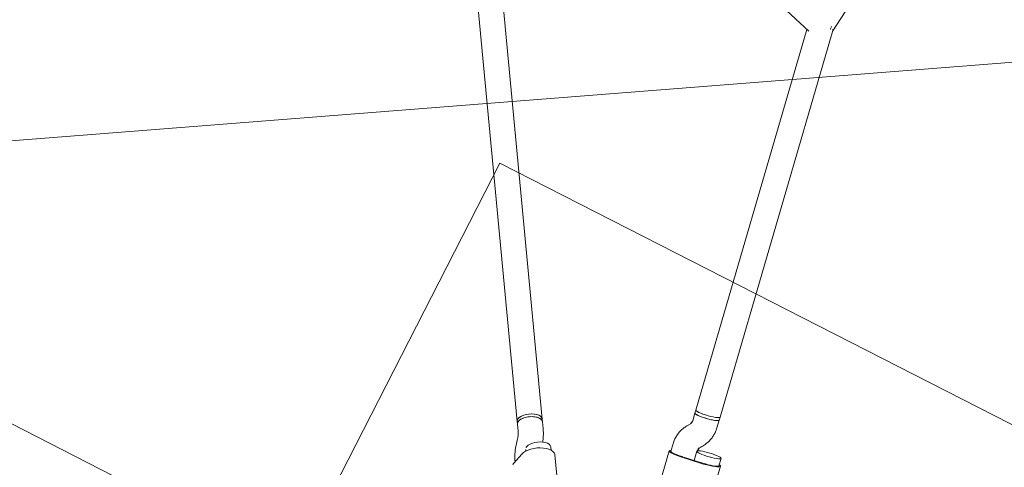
# Model space of a CAD drawing. Extents: x 5459245 to 5462690, y 5971016 to 5972523.
# Tile 109 of 198: x 5462452.663 to 5462453.287, y 5972211.459 to 5972211.743. Entities that reach past the tile are written whole.
import ezdxf

# ---------------------------------------------------------------- set-up
doc = ezdxf.new("R2010")
doc.units = 0
doc.layers.add('A_MAŁA ARCHITEKTURA', color=195, linetype='CONTINUOUS', lineweight=9)
doc.layers.add('ADT CCTV', color=102, linetype='CONTINUOUS')

# ---------------------------------------------------------------- blocks, each defined once
blk = doc.blocks.new('A$C43995eb0')
at = {"layer": 'A_MAŁA ARCHITEKTURA'}
for q in [(3092.12, 1481.29), (3692.12, 908.38)]:
    blk.add_line((3092.12, 908.38), q, dxfattribs=at)
at = {"layer": 'A_MAŁA ARCHITEKTURA', "linetype": 'Continuous'}
for p, q in [((3380.14, 1209.52), (3380.14, 390.59)), ((3227.92, 1125.75), (3199.67, 1120.35)), ((3199.9, 1119.36), (3195.05, 1118.43)), ((3172.08, 1105.99), (2921.21, 1058.06)), ((3174.03, 1106.36), (3172.08, 1105.99)), ((3178.91, 1107.29), (3174.03, 1106.36)), ((3205.1, 1096.9), (3203.14, 1108.61)), ((3205.63, 1096.55), (3203.66, 1108.26)), ((3194.9, 1103.38), (3193.8, 1104.14)), ((3197.77, 1102.84), (3197.63, 1102.81)), ((3198.05, 1102.71), (3203.94, 1103.84)), ((3205.76, 1087.04), (3233.99, 1092.43)), ((2927.99, 1043.07), (3175.09, 1090.27)), ((3175.09, 1090.27), (3177.03, 1090.64)), ((3177.03, 1090.64), (3181.91, 1091.58)), ((3184.65, 1091.01), (3185.75, 1090.25)), ((3200.64, 1087.1), (3205.52, 1088.03)), ((2921.26, 1058.07), (2742.53, 1075.11)), ((2850.06, 768.02), (2928.45, 1044.69)), ((3263.04, 1037.61), (3241.06, 1023.63)), ((3239.48, 1020.17), (3237.77, 1019.08)), ((3224.42, 1006.17), (2834.96, 758.41)), ((3225.89, 1007.11), (3224.42, 1006.17)), ((3229.57, 1009.45), (3225.89, 1007.11)), ((3246.36, 1005.58), (3247.23, 1006.14)), ((3244.04, 998.3), (3245.36, 998.6)), ((3257.49, 1002.88), (3250.05, 1004.77)), ((3256.27, 1003.05), (3256.43, 1003.15)), ((2841.27, 743.46), (3233.01, 992.67)), ((3233.01, 992.67), (3234.48, 993.61)), ((3234.48, 993.61), (3238.16, 995.95))]:
    blk.add_line(p, q, dxfattribs=at)
at = {"layer": 'A_MAŁA ARCHITEKTURA', "linetype": 'Continuous', "flags": 128}
for points in [[(3197.96, 1109.63), (3197.64, 1111.33), (3197.28, 1113), (3196.88, 1114.55), (3196.46, 1115.91), (3196.05, 1117.03), (3195.67, 1117.84), (3195.32, 1118.31), (3195.03, 1118.43), (3194.82, 1118.17), (3194.68, 1117.56), (3194.63, 1116.62), (3194.67, 1115.4), (3194.8, 1113.95), (3195.01, 1112.35), (3195.29, 1110.66), (3195.63, 1108.97), (3196.02, 1107.35), (3196.43, 1105.89), (3196.84, 1104.64), (3197.24, 1103.67), (3197.61, 1103.02), (3197.93, 1102.73), (3198.19, 1102.8), (3198.36, 1103.24), (3198.46, 1104.01), (3198.46, 1105.1), (3198.38, 1106.44), (3198.2, 1107.98), (3197.96, 1109.63)], [(3203.66, 1108.26), (3203.3, 1110.25), (3202.88, 1112.22), (3202.43, 1114.1), (3201.95, 1115.82), (3201.46, 1117.33), (3200.98, 1118.58), (3200.53, 1119.52), (3200.12, 1120.11), (3199.76, 1120.35), (3199.47, 1120.22), (3199.26, 1119.73), (3199.17, 1119.22)], [(3202.96, 1109.59), (3202.69, 1111.24), (3202.36, 1112.9), (3201.99, 1114.49), (3201.59, 1115.96), (3201.19, 1117.22), (3200.79, 1118.23), (3200.42, 1118.93), (3200.1, 1119.3), (3199.9, 1119.36)], [(3174.99, 1097.19), (3174.68, 1098.89), (3174.31, 1100.55), (3173.91, 1102.11), (3173.5, 1103.47), (3173.09, 1104.59), (3172.7, 1105.4), (3172.36, 1105.87), (3172.08, 1105.99)], [(3172.09, 1105.99), (3172.38, 1105.85), (3172.73, 1105.36), (3173.12, 1104.52), (3173.53, 1103.39), (3173.94, 1102.01), (3174.34, 1100.45), (3174.7, 1098.78), (3175.01, 1097.08), (3175.26, 1095.43), (3175.42, 1093.91), (3175.5, 1092.58), (3175.49, 1091.52), (3175.39, 1090.76), (3175.21, 1090.34), (3175.09, 1090.27)], [(3174.03, 1106.36), (3174.15, 1106.35), (3174.47, 1106.05), (3174.84, 1105.4), (3175.24, 1104.43), (3175.65, 1103.19), (3176.06, 1101.72), (3176.44, 1100.1), (3176.79, 1098.41), (3177.07, 1096.72), (3177.28, 1095.12), (3177.41, 1093.67), (3177.45, 1092.45), (3177.4, 1091.51), (3177.26, 1090.9), (3177.05, 1090.65), (3177.03, 1090.64)], [(3176.94, 1097.56), (3176.62, 1099.26), (3176.26, 1100.93), (3175.86, 1102.48), (3175.44, 1103.84), (3175.03, 1104.96), (3174.65, 1105.77), (3174.3, 1106.24), (3174.03, 1106.36)], [(3175.09, 1090.27), (3175.22, 1090.36), (3175.4, 1090.79), (3175.49, 1091.57), (3175.5, 1092.66), (3175.41, 1094), (3175.24, 1095.53), (3174.99, 1097.19)], [(3177.03, 1090.64), (3177.17, 1090.73), (3177.34, 1091.17), (3177.44, 1091.94), (3177.44, 1093.03), (3177.35, 1094.37), (3177.18, 1095.91), (3176.94, 1097.56)], [(3204.87, 1087.91), (3204.89, 1087.87), (3205.3, 1087.27), (3205.66, 1087.03), (3205.95, 1087.16), (3206.16, 1087.66), (3206.29, 1088.5), (3206.33, 1089.66), (3206.28, 1091.09), (3206.14, 1092.76), (3205.92, 1094.6), (3205.63, 1096.55)], [(3205.25, 1095.93), (3205.53, 1094.28), (3205.75, 1092.69), (3205.88, 1091.25), (3205.94, 1090.02), (3205.9, 1089.05), (3205.79, 1088.39), (3205.59, 1088.06), (3205.52, 1088.03)], [(2921.23, 1056.25), (2919.55, 1056.23), (2919.35, 1056.2)], [(3250.05, 1004.77), (3248.74, 1005.25), (3247.37, 1006.04), (3245.99, 1007.12), (3244.64, 1008.44), (3243.37, 1009.96), (3242.23, 1011.63), (3241.24, 1013.39), (3240.45, 1015.19), (3239.89, 1016.95), (3239.56, 1018.63), (3239.48, 1020.17), (3239.66, 1021.5), (3240.09, 1022.59), (3240.76, 1023.4), (3241.06, 1023.63)], [(3244.3, 1005.37), (3243.18, 1005.8), (3242.01, 1006.54), (3240.84, 1007.55), (3239.73, 1008.78), (3238.73, 1010.18), (3237.88, 1011.68), (3237.23, 1013.21), (3236.8, 1014.7), (3236.62, 1016.08), (3236.7, 1017.28), (3237.02, 1018.25), (3237.59, 1018.95), (3237.77, 1019.08)], [(3224.42, 1006.17), (3224.19, 1006), (3223.65, 1005.28), (3223.34, 1004.29), (3223.28, 1003.07), (3223.48, 1001.68), (3223.92, 1000.19), (3224.59, 998.66), (3225.45, 997.16), (3226.46, 995.78), (3227.58, 994.56), (3228.75, 993.57), (3229.92, 992.85), (3231.04, 992.44), (3232.04, 992.36), (3232.89, 992.6), (3233.01, 992.67)], [(3230.95, 992.46), (3229.84, 992.89), (3228.66, 993.63), (3227.49, 994.64), (3226.38, 995.87), (3225.38, 997.27), (3224.53, 998.77), (3223.88, 1000.3), (3223.45, 1001.79), (3223.28, 1003.17), (3223.35, 1004.37), (3223.68, 1005.35), (3224.24, 1006.04), (3224.42, 1006.17)], [(3232.42, 993.39), (3231.3, 993.82), (3230.13, 994.56), (3228.96, 995.57), (3227.85, 996.81), (3226.84, 998.21), (3226, 999.71), (3225.35, 1001.24), (3224.92, 1002.73), (3224.74, 1004.1), (3224.82, 1005.31), (3225.14, 1006.28), (3225.71, 1006.97), (3225.89, 1007.11)], [(3225.89, 1007.11), (3225.4, 1006.66), (3224.95, 1005.83), (3224.75, 1004.73), (3224.8, 1003.43), (3225.1, 1001.99), (3225.65, 1000.47), (3226.4, 998.95), (3227.33, 997.49), (3228.39, 996.17), (3229.54, 995.04), (3230.72, 994.16), (3231.87, 993.57), (3232.95, 993.3), (3233.89, 993.35), (3234.48, 993.61)]]:
    blk.add_lwpolyline(points, dxfattribs=at)
at = {"layer": 'A_MAŁA ARCHITEKTURA', "linetype": 'Continuous'}
for centre, radius, start, end in [((3151.96, 1100.04), 51.89, 9.50988, 10.61222), ((3156.67, 1088.78), 49.11, 8.36986, 9.51349), ((3245.09, 1007.72), 2.48, 251.39773, 300.58309), ((3258.57, 1006.2), 3.49, 251.95653, 300.02429), ((3231.75, 994.81), 2.48, 251.39773, 300.58309), ((3233.21, 995.74), 2.48, 251.39773, 300.58309)]:
    blk.add_arc(centre, radius, start, end, dxfattribs=at)
blk.add_ellipse((2921.64, 1050), major_axis=(-0.38, 8.07), ratio=0.219977, start_param=0.031417, end_param=0.827, dxfattribs=at)
blk.add_ellipse((2921.64, 1050), major_axis=(-0.38, 8.07), ratio=0.219977, start_param=0.031417, end_param=0.827, dxfattribs=at)
for points, knots in [([(3193.8, 1104.14), (3193.32, 1104.45), (3192.16, 1105.22), (3190.16, 1106.19), (3187.81, 1107), (3185.37, 1107.5), (3182.89, 1107.69), (3180.73, 1107.6), (3179.41, 1107.38), (3178.91, 1107.29)], [0, 0, 0, 0, 0.108597, 0.267489, 0.426393, 0.585299, 0.744257, 0.903309, 1, 1, 1, 1]), ([(3197.63, 1102.81), (3197.53, 1102.8), (3197.07, 1102.72), (3196.28, 1102.76), (3195.47, 1103.01), (3195.05, 1103.28), (3194.9, 1103.38)], [0, 0, 0, 0, 0.107227, 0.452378, 0.808587, 1, 1, 1, 1]), ([(3181.91, 1091.58), (3182.02, 1091.59), (3182.47, 1091.67), (3183.27, 1091.63), (3184.08, 1091.38), (3184.5, 1091.11), (3184.65, 1091.01)], [0, 0, 0, 0, 0.1072268, 0.4523784, 0.8085874, 1, 1, 1, 1]), ([(3185.75, 1090.25), (3186.22, 1089.94), (3187.38, 1089.17), (3189.39, 1088.2), (3191.74, 1087.39), (3194.17, 1086.89), (3196.65, 1086.7), (3198.82, 1086.79), (3200.14, 1087.01), (3200.64, 1087.1)], [0, 0, 0, 0, 0.108597, 0.267489, 0.426393, 0.585299, 0.744257, 0.903309, 1, 1, 1, 1]), ([(3237.37, 1013.03), (3237.22, 1012.99), (3236.29, 1012.71), (3234.64, 1012.07), (3232.45, 1011.09), (3230.77, 1010.19), (3229.85, 1009.62), (3229.57, 1009.45)], [0, 0, 0, 0, 0.053013, 0.326816, 0.602556, 0.88309, 1, 1, 1, 1]), ([(3245.36, 998.6), (3245.77, 998.7), (3246.97, 998.99), (3248.93, 999.58), (3251.2, 1000.42), (3253.39, 1001.41), (3255.07, 1002.31), (3256, 1002.88), (3256.27, 1003.05)], [0, 0, 0, 0, 0.107643, 0.307813, 0.507945, 0.709493, 0.914546, 1, 1, 1, 1]), ([(3238.16, 995.95), (3238.31, 996.04), (3238.75, 996.31), (3239.63, 996.78), (3240.83, 997.31), (3242.15, 997.79), (3243.25, 998.11), (3243.87, 998.26), (3244.04, 998.3)], [0, 0, 0, 0, 0.106744, 0.300206, 0.501478, 0.709731, 0.921338, 1, 1, 1, 1])]:
    blk.add_open_spline(points, degree=3, knots=knots, dxfattribs=at)
blk = doc.blocks.new('A770198')
at = {"layer": 'ADT CCTV', "color": 140, "lineweight": 9}
blk.add_line((10.95893, 34.68235), (10.94106, 3.38664), dxfattribs=at)
blk = doc.blocks.new('G$CFAE608CC')
at = {"layer": 'ADT CCTV', "rotation": 90}
blk.add_blockref('A770198', (38.08383, 0), dxfattribs=at)

msp = doc.modelspace()

# ---------------------------------------------------------------- block references
at = {"layer": 'A_MAŁA ARCHITEKTURA', "xscale": 0.001, "yscale": 0.001, "zscale": 0.001, "rotation": 242.9301705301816}
msp.add_blockref('A$C43995eb0', (5462453.5658, 5972214.81866), dxfattribs=at)
at = {"layer": 'ADT CCTV', "rotation": 184.5356804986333}
msp.add_blockref('G$CFAE608CC', (5462467.50941, 5972223.83045), dxfattribs=at)

doc.saveas('drawing.dxf')
